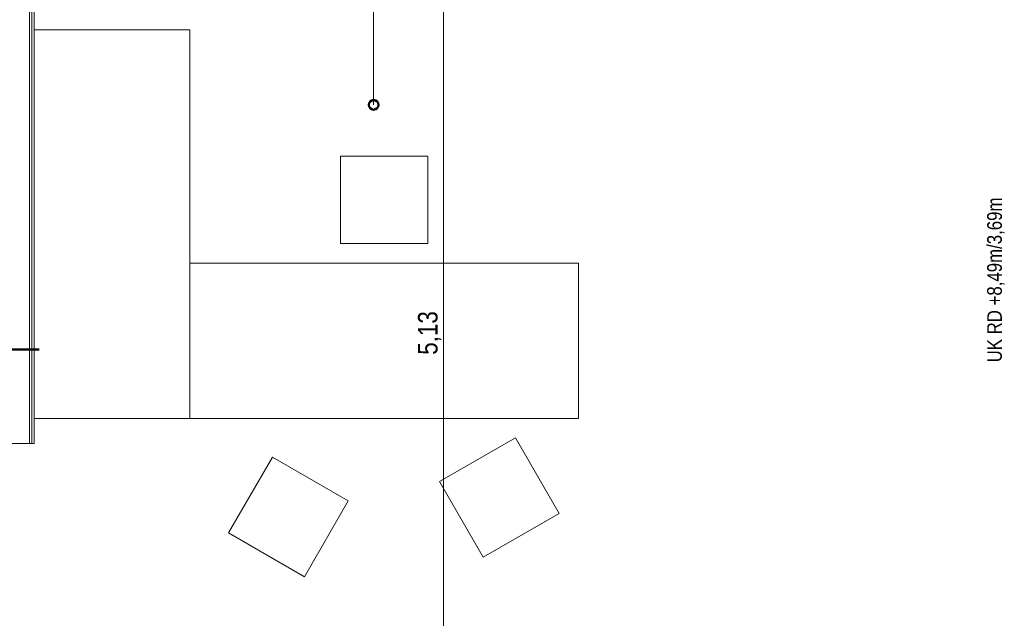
# Model space of a CAD drawing. Extents: x -620 to 3480, y 62 to 1107.
# Tile 198 of 244: x -108 to -6, y 906 to 968. Entities that reach past the tile are written whole.
import ezdxf

# ---------------------------------------------------------------- set-up
doc = ezdxf.new("R2010")
doc.units = 0
doc.layers.get('0').update_dxf_attribs({"lineweight": 35})
for name, color, linetype, lineweight, true_color in [('00 -Bauelemente -Dämmung innen', 7, 'Continuous', 9, 0xff7fe6), ('00 -Bauelemente -Gipskarton', 7, 'Continuous', 9, 0xff7fe6), ('00_Beschriftung UZ', 3, 'Continuous', 13, 0x00ff00), ('30 -34 Innenwände- 2 nichttragend', 7, 'Continuous', 18, 0xff7fe6), ('60- 61 allgemeine Ausstattung- 1 Möbel', 7, 'Continuous', 9, 0x00cccc), ('70 -75 Raumstempel-2 Verweislinie', 1, 'Continuous', 9, 0xff0000), ('70 -76 Bemaßung- 2 Allgemein', 9, 'Continuous', 5, 0x808080)]:
    doc.layers.add(name, color=color, linetype=linetype, lineweight=lineweight, true_color=true_color)
doc.layers.add('70 -75 Raumstempel- 3 Wandstempel', color=7, linetype='Continuous', lineweight=50)
doc.styles.get("Standard").update_dxf_attribs({"font": 'ARIALN.TTF'})

# ---------------------------------------------------------------- blocks, each defined once
blk = doc.blocks.new('Referenz-A06G9GKX8I')
at = {"layer": '00 -Bauelemente -Dämmung innen', "color": 0, "linetype": 'Continuous', "ltscale": 0.13}
blk.add_line((-106.61, 991.1), (-106.61, 924.36), dxfattribs=at)
at = {"layer": '00 -Bauelemente -Gipskarton', "color": 0, "linetype": 'Continuous', "ltscale": 0.13}
for p, q in [((-106.61, 991.1), (-106.61, 924.36)), ((-106.36, 991.1), (-106.36, 924.36)), ((-106.11, 991.1), (-106.11, 924.36))]:
    blk.add_line(p, q, dxfattribs=at)
at = {"layer": '30 -34 Innenwände- 2 nichttragend', "color": 0, "linetype": 'Continuous', "ltscale": 0.18}
for p, q in [((-106.11, 991.1), (-106.11, 924.36)), ((-108.61, 924.36), (-106.61, 924.36)), ((-106.61, 924.36), (-106.36, 924.36)), ((-106.36, 924.36), (-106.11, 924.36))]:
    blk.add_line(p, q, dxfattribs=at)
at = {"layer": '60- 61 allgemeine Ausstattung- 1 Möbel', "color": 0, "linetype": 'Continuous', "ltscale": 0.13}
for p, q in [((-106.11, 966.96), (-90.11, 966.96)), ((-106.11, 926.96), (-106.11, 966.96)), ((-90.11, 966.96), (-90.11, 926.96)), ((-74.61, 944.96), (-74.61, 953.96)), ((-74.61, 953.96), (-65.61, 953.96)), ((-65.61, 953.96), (-65.61, 944.96)), ((-65.61, 944.96), (-74.61, 944.96)), ((-90.11, 926.96), (-90.11, 942.96)), ((-90.11, 942.96), (-50.11, 942.96)), ((-50.11, 942.96), (-50.11, 926.96)), ((-90.11, 926.96), (-106.11, 926.96)), ((-50.11, 926.96), (-90.11, 926.96)), ((-64.41, 920.46), (-56.61, 924.96)), ((-56.61, 924.96), (-52.11, 917.16)), ((-86.11, 915.16), (-81.61, 922.96)), ((-81.61, 922.96), (-73.82, 918.46)), ((-59.91, 912.66), (-64.41, 920.46)), ((-73.82, 918.46), (-78.32, 910.66)), ((-52.11, 917.16), (-59.91, 912.66)), ((-78.32, 910.66), (-86.11, 915.16))]:
    blk.add_line(p, q, dxfattribs=at)
at = {"layer": '70 -75 Raumstempel- 3 Wandstempel', "color": 0, "linetype": 'Continuous', "ltscale": 0.5}
blk.add_line((-109.61, 934.06), (-105.61, 934.06), dxfattribs=at)
at = {"layer": '70 -75 Raumstempel-2 Verweislinie', "color": 0}
blk.add_line((-71.19, 1067.02), (-71.19, 959.25), dxfattribs=at)
at = {"layer": '70 -75 Raumstempel-2 Verweislinie', "color": 0, "linetype": 'ByBlock', "lineweight": 50, "ltscale": 0.5}
blk.add_circle((-71.19, 959.25), 0.5, dxfattribs=at)
at = {"layer": '70 -76 Bemaßung- 2 Allgemein', "color": 0, "linetype": 'Continuous', "ltscale": 0.13}
blk.add_line((-64.01, 885.42), (-64.01, 985.9), dxfattribs=at)
at = {"layer": '00_Beschriftung UZ', "color": 0, "linetype": 'Continuous', "ltscale": 0.13, "insert": (-8.06, 932.73), "char_height": 1.5103, "attachment_point": 1, "rotation": 90}
blk.add_mtext('{\\fArial Narrow;UK RD +8,49m/3,69m}', dxfattribs=at)
at = {"layer": '70 -76 Bemaßung- 2 Allgemein', "color": 0, "linetype": 'Continuous', "ltscale": 0.13, "insert": (-66.63, 933.51), "char_height": 2.0138, "attachment_point": 1, "rotation": 90}
blk.add_mtext('{\\fArial Narrow;5,13}', dxfattribs=at)

msp = doc.modelspace()

# ---------------------------------------------------------------- block references
at = {"color": 8, "lineweight": 25, "ltscale": 0.25, "true_color": 0x808080}
msp.add_blockref('Referenz-A06G9GKX8I', (0, 0), dxfattribs=at)

doc.saveas('drawing.dxf')
